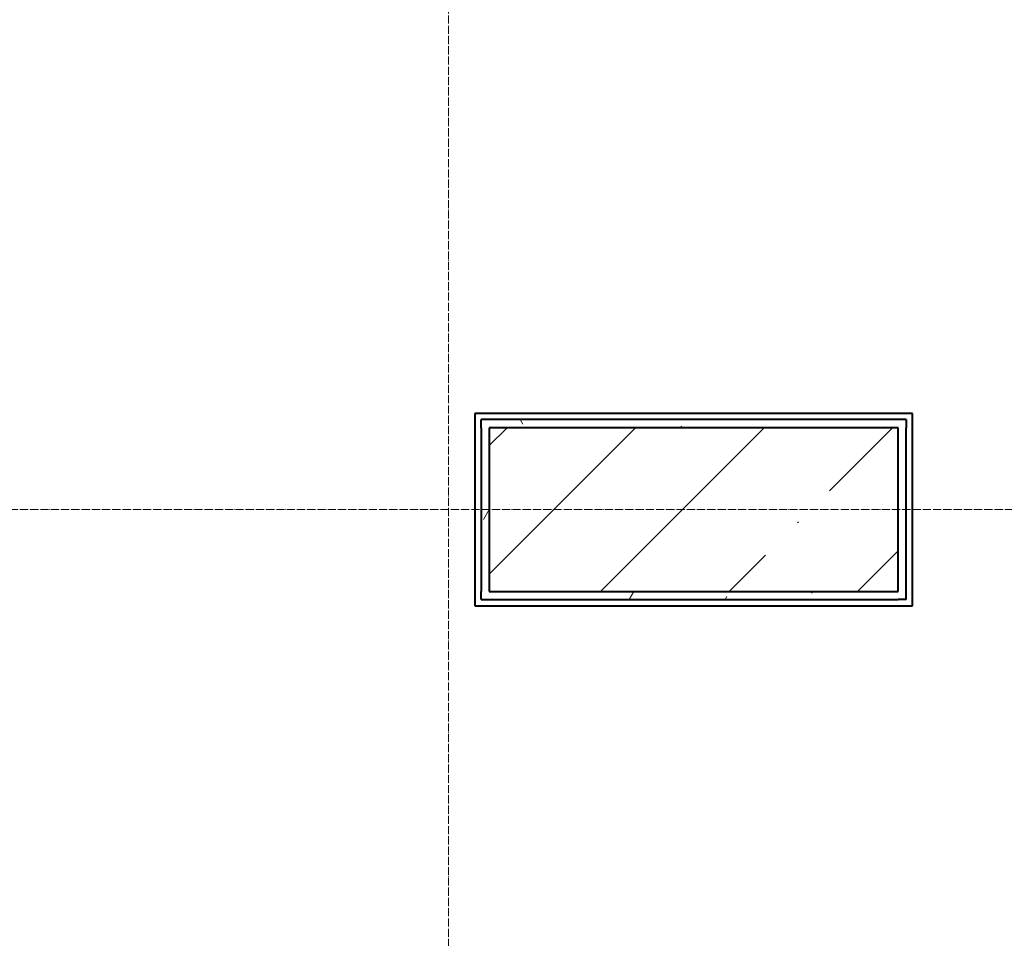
# Model space of a CAD drawing. Header units: millimetres. Extents: x 2069 to 83669, y 801 to 118701.
# Tile 125 of 145: x 16408 to 18817, y 101805 to 104052. Entities that reach past the tile are written whole.
import ezdxf

# ---------------------------------------------------------------- set-up
doc = ezdxf.new("R2010")
doc.units = ezdxf.units.MM
doc.linetypes.add('ADSK_Линия сетки', pattern=[25, 20, -2.5, 0, -2.5])
for name, color, linetype, lineweight in [('Несущие колонны', 7, 'Continuous', 18), ('Оси', 7, 'Continuous', 9), ('Стены разрез', 7, 'Continuous', 40), ('Стены штриховка', 7, 'Continuous', 40)]:
    doc.layers.add(name, color=color, linetype=linetype, lineweight=lineweight)
pattern_1 = [(0, (0, 0), (406.4, 101.6), [33.528, -271.272, 33.528, -271.272, -1625.6]), (0, (0, 0), (406.4, 101.6), [-609.6, 33.528, -576.072, 33.528, -271.272, -711.2]), (0, (0, 0), (406.4, 101.6), [-1524, 33.528, -169.672, 33.528, -474.472]), (120, (152.4, 50.8), (-291.188181, 301.1527241), [33.528, -271.272, 33.528, -271.272, -1625.6]), (120, (152.4, 50.8), (-291.188181, 301.1527241), [-609.6, 33.528, -576.072, 33.528, -271.272, -711.2]), (120, (152.4, 50.8), (-291.188181, 301.1527241), [-1524, 33.528, -169.672, 33.528, -474.472]), (240, (203.2, 254), (-115.211819, -402.7527241), [33.528, -271.272, 33.528, -271.272, -1625.6]), (240, (203.2, 254), (-115.211819, -402.7527241), [-609.6, 33.528, -576.072, 33.528, -271.272, -711.2]), (240, (203.2, 254), (-115.211819, -402.7527241), [-1524, 33.528, -169.672, 33.528, -474.472])]

# ---------------------------------------------------------------- blocks, each defined once
blk = doc.blocks.new('135_SLK_GD_AR_rvt-1-Оборудование_B2_-11_400__На лист секция 6_-11_400')
at = {"layer": 'Стены разрез', "lineweight": 9, "true_color": 0xaaaaaa}
h = blk.add_hatch(dxfattribs=at)
h.set_pattern_fill('FP_4', color=253, style=0, pattern_type=2)
h.set_pattern_definition(pattern_1)
h.paths.add_polyline_path([(-13040709.7, -9187800.3), (-13039689.7, -9187800.3), (-13039689.7, -9187780.3), (-13040729.7, -9187780.3), (-13040729.7, -9187800.3)])
h = blk.add_hatch(dxfattribs=at)
h.set_pattern_fill('FP_4', color=253, style=0, pattern_type=2)
h.set_pattern_definition(pattern_1)
h.paths.add_polyline_path([(-13040709.7, -9188200.3), (-13040709.7, -9187800.3), (-13040729.7, -9187800.3), (-13040729.7, -9188200.3)])
h = blk.add_hatch(dxfattribs=at)
h.set_pattern_fill('FP_4', color=253, style=0, pattern_type=2)
h.set_pattern_definition(pattern_1)
h.paths.add_polyline_path([(-13040729.7, -9188220.3), (-13039709.7, -9188220.3), (-13039709.7, -9188200.3), (-13040729.7, -9188200.3)])
at = {"layer": 'Стены разрез', "color": 253, "true_color": 0xaaaaaa}
for p, q in [((-13039674.7, -9187765.3), (-13040744.7, -9187765.3)), ((-13040744.7, -9187765.3), (-13040744.7, -9187780.3)), ((-13040744.7, -9187780.3), (-13040744.7, -9187800.3)), ((-13039674.7, -9187780.3), (-13039674.7, -9187765.3)), ((-13039674.7, -9187800.3), (-13039674.7, -9187780.3)), ((-13040744.7, -9187800.3), (-13040744.7, -9188200.3)), ((-13039674.7, -9188235.3), (-13039674.7, -9187800.3)), ((-13040744.7, -9188200.3), (-13040744.7, -9188220.3)), ((-13040744.7, -9188220.3), (-13040744.7, -9188235.3)), ((-13040744.7, -9188235.3), (-13039709.7, -9188235.3)), ((-13039709.7, -9188235.3), (-13039689.7, -9188235.3)), ((-13039689.7, -9188235.3), (-13039674.7, -9188235.3))]:
    blk.add_line(p, q, dxfattribs=at)
at = {"layer": 'Стены штриховка', "color": 253, "true_color": 0xaaaaaa}
for p, q in [((-13039689.7, -9187780.3), (-13040729.7, -9187780.3)), ((-13040729.7, -9187800.3), (-13040729.7, -9187780.3)), ((-13039689.7, -9187780.3), (-13039689.7, -9187800.3)), ((-13040729.7, -9187800.3), (-13040729.7, -9188200.3)), ((-13039689.7, -9188220.3), (-13039689.7, -9187800.3)), ((-13040729.7, -9188220.3), (-13040729.7, -9188200.3)), ((-13040729.7, -9188220.3), (-13039709.7, -9188220.3)), ((-13039689.7, -9188220.3), (-13039709.7, -9188220.3))]:
    blk.add_line(p, q, dxfattribs=at)
blk = doc.blocks.new('Бетон-Прямоугольная-Колонна - CLM_Подземные этажи_В40-400х1000-V86-Оборудование_B2_-11_400__На лист секция 6_-11_400')
at = {"layer": 'Несущие колонны', "lineweight": 9, "true_color": 0xaaaaaa}
h = blk.add_hatch(dxfattribs=at)
h.set_pattern_fill('FP_50', color=253, style=0, pattern_type=2)
h.set_pattern_definition([(315, (9188000.3, -13040209.66), (314.308964, 314.308964), []), (315, (9188000.3, -13040523.97), (314.308964, 314.308964), [555.625, -111.125, 3.353, -107.772])])
h.paths.add_polyline_path([(-200, 500), (-200, -500), (200, -500), (200, 500)])
at = {"layer": 'Несущие колонны', "color": 253, "lineweight": 40, "true_color": 0xaaaaaa}
for p, q in [((200, 500), (-200, 500)), ((-200, 500), (-200, -500)), ((200, -500), (200, 500)), ((-200, -500), (200, -500))]:
    blk.add_line(p, q, dxfattribs=at)
blk = doc.blocks.new('135_SLK_GD_KR_rvt-1-Оборудование_B2_-11_400__На лист секция 6_-11_400')
at = {"layer": 'Несущие колонны', "color": 253, "lineweight": 18, "true_color": 0xaaaaaa, "rotation": 90.00000000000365}
blk.add_blockref('Бетон-Прямоугольная-Колонна - CLM_Подземные этажи_В40-400х1000-V86-Оборудование_B2_-11_400__На лист секция 6_-11_400', (-13040209.7, -9188000.3), dxfattribs=at)
blk = doc.blocks.new('A$C946fac60')
at = {"layer": 'Оси', "color": 253, "linetype": 'ADSK_Линия сетки', "true_color": 0xaaaaaa}
for p, q in [((14502.7, 800), (14502.7, 90869.8)), ((78533.6, 80031.6), (6248, 80031.6))]:
    blk.add_line(p, q, dxfattribs=at)
at = {"lineweight": 5}
for name in ['135_SLK_GD_KR_rvt-1-Оборудование_B2_-11_400__На лист секция 6_-11_400', '135_SLK_GD_AR_rvt-1-Оборудование_B2_-11_400__На лист секция 6_-11_400']:
    blk.add_blockref(name, (13055312.4, 9268031.9), dxfattribs=at)

msp = doc.modelspace()

# ---------------------------------------------------------------- block references
msp.add_blockref('A$C946fac60', (2954.3, 22822.3))

doc.saveas('drawing.dxf')
